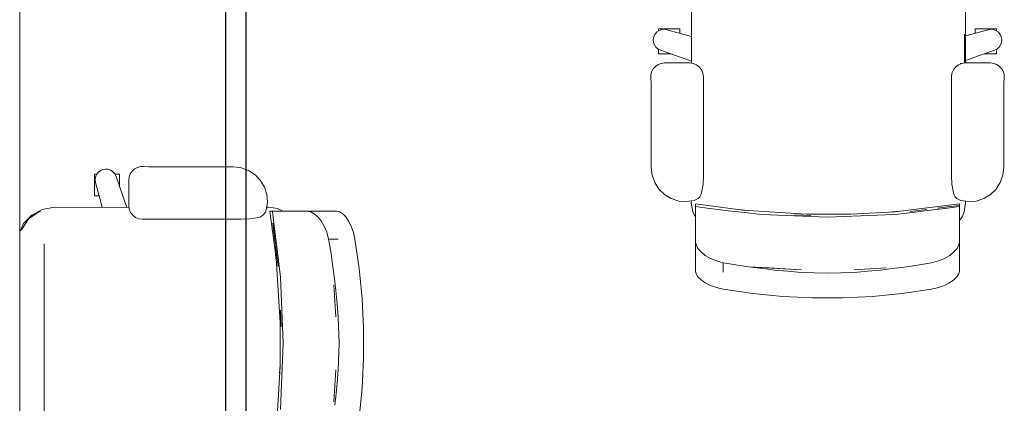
# Model space of a CAD drawing. Header units: millimetres. Extents: x -261 to 187, y -214 to 106.
# Tile 151 of 256: x -221.289 to -219.481, y -146.391 to -145.686. Entities that reach past the tile are written whole.
import ezdxf

# ---------------------------------------------------------------- set-up
doc = ezdxf.new("R2010")
doc.units = ezdxf.units.MM
doc.header["$LTSCALE"] = 0.005
doc.header["$MEASUREMENT"] = 0
for name, color, linetype, lineweight in [('AP-Condutos Ar condicionado', 4, 'Continuous', 25), ('IFC-Elemento de mobília-Contorno', 9, 'Continuous', 5), ('IFC-Laje-Contorno', 9, 'Continuous', 5)]:
    doc.layers.add(name, color=color, linetype=linetype, lineweight=lineweight)

msp = doc.modelspace()

# ---------------------------------------------------------------- linework, layer by layer
at = {"layer": 'AP-Condutos Ar condicionado'}
for p, q in [((-220.9102, -147.041), (-220.9102, -143.4136)), ((-220.8726, -147.041), (-220.8726, -143.4136))]:
    msp.add_line(p, q, dxfattribs=at)
at = {"layer": 'IFC-Elemento de mobília-Contorno', "lineweight": 5}
for p, q in [((-220.0556, -145.6289), (-220.0551, -145.7661)), ((-219.5524, -145.7656), (-219.552, -145.6289)), ((-220.1193, -145.7093), (-220.1152, -145.7064)), ((-220.116, -145.7039), (-220.116, -145.7031)), ((-220.116, -145.7031), (-220.0764, -145.7031)), ((-220.116, -145.7062), (-220.116, -145.7039)), ((-220.116, -145.7069), (-220.116, -145.7062)), ((-220.1152, -145.7064), (-220.1106, -145.7045)), ((-220.1106, -145.7045), (-220.1055, -145.7039)), ((-220.1055, -145.7039), (-220.1006, -145.7046)), ((-220.1006, -145.7046), (-220.0553, -145.7168)), ((-220.0764, -145.7039), (-220.0764, -145.7031)), ((-220.0764, -145.7062), (-220.0764, -145.7039)), ((-220.0764, -145.7098), (-220.0764, -145.7062)), ((-219.5523, -145.7159), (-219.5106, -145.7046)), ((-219.5347, -145.7031), (-219.4951, -145.7031)), ((-219.5347, -145.7039), (-219.5347, -145.7031)), ((-219.5347, -145.7062), (-219.5347, -145.7039)), ((-219.5347, -145.7098), (-219.5347, -145.7062)), ((-219.5106, -145.7046), (-219.5056, -145.7039)), ((-219.5056, -145.7039), (-219.5006, -145.7045)), ((-219.5006, -145.7045), (-219.4959, -145.7064)), ((-219.4959, -145.7064), (-219.4918, -145.7093)), ((-219.4951, -145.7039), (-219.4951, -145.7031)), ((-219.4951, -145.7062), (-219.4951, -145.7039)), ((-219.4951, -145.7069), (-219.4951, -145.7062)), ((-220.1254, -145.7228), (-220.1246, -145.7178)), ((-220.1254, -145.7228), (-220.125, -145.7278)), ((-220.1246, -145.7178), (-220.1225, -145.7133)), ((-220.1225, -145.7133), (-220.1193, -145.7093)), ((-220.0764, -145.7111), (-220.0764, -145.7098)), ((-219.5538, -145.7658), (-219.5538, -145.713)), ((-219.5347, -145.7111), (-219.5347, -145.7098)), ((-219.4918, -145.7093), (-219.4886, -145.7133)), ((-219.4886, -145.7133), (-219.4866, -145.7178)), ((-219.4866, -145.7178), (-219.4857, -145.7228)), ((-219.4861, -145.7278), (-219.4857, -145.7228)), ((-220.125, -145.7278), (-220.1233, -145.7326)), ((-220.1233, -145.7326), (-220.1205, -145.7368)), ((-220.1205, -145.7368), (-220.1167, -145.7401)), ((-220.1167, -145.7401), (-220.1122, -145.7423)), ((-220.116, -145.7422), (-220.116, -145.7404)), ((-220.116, -145.7459), (-220.116, -145.7422)), ((-220.1122, -145.7423), (-220.0551, -145.7621)), ((-219.5524, -145.7609), (-219.499, -145.7423)), ((-219.499, -145.7423), (-219.4944, -145.7401)), ((-219.4951, -145.7422), (-219.4951, -145.7404)), ((-219.4951, -145.7459), (-219.4951, -145.7422)), ((-219.4944, -145.7401), (-219.4906, -145.7368)), ((-219.4906, -145.7368), (-219.4878, -145.7326)), ((-219.4878, -145.7326), (-219.4861, -145.7278)), ((-220.116, -145.7481), (-220.116, -145.7459)), ((-220.116, -145.7489), (-220.116, -145.7481)), ((-220.116, -145.7489), (-220.0931, -145.7489)), ((-219.518, -145.7489), (-219.4951, -145.7489)), ((-219.4951, -145.7481), (-219.4951, -145.7459)), ((-219.4951, -145.7489), (-219.4951, -145.7481)), ((-220.1286, -145.7817), (-220.1257, -145.7764)), ((-220.1257, -145.7764), (-220.1216, -145.7719)), ((-220.1216, -145.7719), (-220.1166, -145.7685)), ((-220.1166, -145.7685), (-220.1109, -145.7664)), ((-220.1109, -145.7664), (-220.1049, -145.7656)), ((-220.1049, -145.7656), (-220.0587, -145.7656)), ((-220.0587, -145.7656), (-220.0521, -145.7665)), ((-220.0521, -145.7665), (-220.046, -145.7691)), ((-220.046, -145.7691), (-220.0407, -145.7731)), ((-220.0407, -145.7731), (-220.0367, -145.7783)), ((-220.0367, -145.7783), (-220.0342, -145.7845)), ((-219.577, -145.7845), (-219.5744, -145.7783)), ((-219.5744, -145.7783), (-219.5704, -145.7731)), ((-219.5704, -145.7731), (-219.5651, -145.7691)), ((-219.5651, -145.7691), (-219.559, -145.7665)), ((-219.5616, -145.7676), (-219.5616, -145.7659)), ((-219.559, -145.7665), (-219.5524, -145.7656)), ((-219.5524, -145.7656), (-219.5062, -145.7656)), ((-219.5062, -145.7656), (-219.5002, -145.7664)), ((-219.5002, -145.7664), (-219.4945, -145.7685)), ((-219.4945, -145.7685), (-219.4895, -145.7719)), ((-219.4895, -145.7719), (-219.4855, -145.7764)), ((-219.4855, -145.7764), (-219.4826, -145.7817)), ((-220.1302, -145.7936), (-220.1301, -145.7876)), ((-220.1302, -145.7936), (-220.1295, -145.8024)), ((-220.1301, -145.7876), (-220.1286, -145.7817)), ((-220.0342, -145.7845), (-220.0333, -145.791)), ((-220.0333, -145.9721), (-220.0333, -145.791)), ((-219.5778, -145.791), (-219.577, -145.7845)), ((-219.5778, -145.9721), (-219.5778, -145.791)), ((-219.4826, -145.7817), (-219.481, -145.7876)), ((-219.4816, -145.8024), (-219.4809, -145.7936)), ((-219.481, -145.7876), (-219.4809, -145.7936)), ((-220.1295, -145.8024), (-220.1293, -145.8112)), ((-220.1293, -145.9578), (-220.1293, -145.8112)), ((-219.4818, -145.8112), (-219.4816, -145.8024)), ((-219.4818, -145.9578), (-219.4818, -145.8112)), ((-221.0778, -145.9604), (-221.0725, -145.9575)), ((-221.0725, -145.9575), (-221.0666, -145.956)), ((-221.0666, -145.956), (-221.0606, -145.9558)), ((-221.0606, -145.9558), (-221.0518, -145.9565)), ((-221.0518, -145.9565), (-221.0429, -145.9567)), ((-221.0429, -145.9567), (-220.8964, -145.9567)), ((-220.8964, -145.9567), (-220.8821, -145.9584)), ((-220.8821, -145.9584), (-220.8686, -145.9632)), ((-220.1293, -145.9578), (-220.1277, -145.972)), ((-219.4835, -145.972), (-219.4818, -145.9578)), ((-221.1511, -145.97), (-221.1503, -145.97)), ((-221.1511, -146.0096), (-221.1511, -145.97)), ((-221.1503, -145.97), (-221.148, -145.97)), ((-221.1503, -145.9805), (-221.1496, -145.9755)), ((-221.1496, -145.9755), (-221.1478, -145.9708)), ((-221.148, -145.97), (-221.1472, -145.97)), ((-221.1478, -145.9708), (-221.1448, -145.9667)), ((-221.1448, -145.9667), (-221.1409, -145.9636)), ((-221.1409, -145.9636), (-221.1363, -145.9615)), ((-221.1363, -145.9615), (-221.1313, -145.9606)), ((-221.1313, -145.9606), (-221.1263, -145.961)), ((-221.1263, -145.961), (-221.1216, -145.9627)), ((-221.1216, -145.9627), (-221.1174, -145.9656)), ((-221.1174, -145.9656), (-221.1141, -145.9693)), ((-221.1141, -145.9693), (-221.1118, -145.9739)), ((-221.1138, -145.97), (-221.1119, -145.97)), ((-221.1119, -145.97), (-221.1083, -145.97)), ((-221.1118, -145.9739), (-221.092, -146.0309)), ((-221.1083, -145.97), (-221.106, -145.97)), ((-221.106, -145.97), (-221.1052, -145.97)), ((-221.1052, -145.9929), (-221.1052, -145.97)), ((-221.0885, -145.9811), (-221.0878, -145.9751)), ((-221.0878, -145.9751), (-221.0857, -145.9694)), ((-221.0857, -145.9694), (-221.0823, -145.9644)), ((-221.0823, -145.9644), (-221.0778, -145.9604)), ((-220.8686, -145.9632), (-220.8566, -145.971)), ((-220.8566, -145.971), (-220.8466, -145.9813)), ((-220.1277, -145.972), (-220.1228, -145.9855)), ((-220.0341, -145.9881), (-220.0333, -145.9721)), ((-219.5778, -145.9721), (-219.577, -145.9881)), ((-219.4883, -145.9855), (-219.4835, -145.972)), ((-221.1503, -145.9805), (-221.1496, -145.9855)), ((-221.1496, -145.9855), (-221.1373, -146.0308)), ((-221.0885, -146.0274), (-221.0885, -145.9811)), ((-220.8466, -145.9813), (-220.8393, -145.9936)), ((-220.8393, -145.9936), (-220.8349, -146.0072)), ((-220.1228, -145.9855), (-220.1151, -145.9975)), ((-220.0367, -146.0039), (-220.0341, -145.9881)), ((-219.577, -145.9881), (-219.5744, -146.0039)), ((-219.4961, -145.9975), (-219.4883, -145.9855)), ((-221.1511, -146.0096), (-221.1503, -146.0096)), ((-221.1503, -146.0096), (-221.148, -146.0096)), ((-221.148, -146.0096), (-221.1444, -146.0096)), ((-221.1444, -146.0096), (-221.143, -146.0096)), ((-220.8349, -146.0072), (-220.8338, -146.0215)), ((-220.1151, -145.9975), (-220.1048, -146.0075)), ((-220.1048, -146.0075), (-220.0925, -146.0149)), ((-220.043, -146.0144), (-220.0402, -146.0114)), ((-220.0402, -146.0114), (-220.038, -146.0079)), ((-220.038, -146.0079), (-220.0367, -146.0039)), ((-219.5744, -146.0039), (-219.5731, -146.0079)), ((-219.5731, -146.0079), (-219.571, -146.0114)), ((-219.571, -146.0114), (-219.5681, -146.0144)), ((-219.5187, -146.0149), (-219.5064, -146.0075)), ((-219.5064, -146.0075), (-219.4961, -145.9975)), ((-221.2472, -146.0348), (-221.2252, -146.0305)), ((-221.2252, -146.0305), (-221.088, -146.0309)), ((-221.0885, -146.0274), (-221.0876, -146.0339)), ((-220.8359, -146.0357), (-220.8338, -146.0215)), ((-220.8351, -146.0305), (-220.8315, -146.0305)), ((-220.8315, -146.0305), (-220.8152, -146.0331)), ((-220.0925, -146.0149), (-220.0788, -146.0192)), ((-220.0788, -146.0192), (-220.0645, -146.0204)), ((-220.0645, -146.0204), (-220.0504, -146.0182)), ((-220.0556, -146.0226), (-220.0555, -146.019)), ((-220.0556, -146.0226), (-220.053, -146.039)), ((-220.0504, -146.0182), (-220.0465, -146.0167)), ((-220.0481, -146.0245), (-219.9612, -146.0361)), ((-220.0481, -146.0252), (-220.0481, -146.0245)), ((-220.0481, -146.0276), (-220.0481, -146.0252)), ((-220.0481, -146.0293), (-220.0481, -146.0276)), ((-220.0481, -146.0295), (-220.0481, -146.0293)), ((-220.0481, -146.0295), (-220.0262, -146.0324)), ((-220.0481, -146.0298), (-220.0481, -146.0295)), ((-220.0481, -146.0303), (-220.0481, -146.0298)), ((-220.0481, -146.0338), (-220.0481, -146.0303)), ((-220.0465, -146.0167), (-220.043, -146.0144)), ((-219.6811, -146.039), (-219.563, -146.0245)), ((-219.6042, -146.0325), (-219.563, -146.0276)), ((-219.6042, -146.0325), (-219.585, -146.0302)), ((-219.585, -146.0302), (-219.563, -146.0276)), ((-219.585, -146.0324), (-219.563, -146.0295)), ((-219.5681, -146.0144), (-219.5646, -146.0167)), ((-219.5646, -146.0167), (-219.5608, -146.0182)), ((-219.563, -146.0252), (-219.563, -146.0245)), ((-219.563, -146.0276), (-219.563, -146.0252)), ((-219.563, -146.0293), (-219.563, -146.0276)), ((-219.563, -146.0295), (-219.563, -146.0293)), ((-219.563, -146.0298), (-219.563, -146.0295)), ((-219.563, -146.0303), (-219.563, -146.0298)), ((-219.563, -146.0338), (-219.563, -146.0303)), ((-219.5608, -146.0182), (-219.5466, -146.0204)), ((-219.5546, -146.039), (-219.552, -146.0226)), ((-219.552, -146.0196), (-219.552, -146.0226)), ((-219.5466, -146.0204), (-219.5323, -146.0192)), ((-219.5323, -146.0192), (-219.5187, -146.0149)), ((-221.2815, -146.0605), (-221.2667, -146.0451)), ((-221.2718, -146.0516), (-221.2504, -146.0373)), ((-221.2667, -146.0451), (-221.2472, -146.0348)), ((-221.0876, -146.0339), (-221.0851, -146.0401)), ((-221.0851, -146.0401), (-221.0811, -146.0453)), ((-221.0811, -146.0453), (-221.0758, -146.0494)), ((-221.0758, -146.0494), (-221.0697, -146.0519)), ((-220.866, -146.0519), (-220.8502, -146.0493)), ((-220.8502, -146.0493), (-220.8463, -146.048)), ((-220.8463, -146.048), (-220.8427, -146.0459)), ((-220.8427, -146.0459), (-220.8397, -146.043)), ((-220.8397, -146.043), (-220.8374, -146.0396)), ((-220.8374, -146.0396), (-220.8359, -146.0357)), ((-220.8296, -146.0379), (-220.8289, -146.0379)), ((-220.8296, -146.0379), (-220.8181, -146.1248)), ((-220.8289, -146.0379), (-220.8266, -146.0379)), ((-220.8266, -146.0379), (-220.8249, -146.0379)), ((-220.8249, -146.0379), (-220.8247, -146.0379)), ((-220.8247, -146.0379), (-220.8244, -146.0379)), ((-220.8247, -146.0379), (-220.8218, -146.0599)), ((-220.8244, -146.0379), (-220.8239, -146.0379)), ((-220.8239, -146.0379), (-220.8204, -146.0379)), ((-220.8204, -146.0379), (-220.814, -146.0379)), ((-220.8152, -146.0331), (-220.8049, -146.0379)), ((-220.814, -146.0379), (-220.8048, -146.0379)), ((-220.8048, -146.0379), (-220.7927, -146.0379)), ((-220.7927, -146.0379), (-220.7778, -146.0379)), ((-220.7778, -146.0379), (-220.7603, -146.0379)), ((-220.7603, -146.0379), (-220.7542, -146.0391)), ((-220.7603, -146.0379), (-220.7063, -146.0379)), ((-220.7542, -146.0391), (-220.7478, -146.0426)), ((-220.7478, -146.0426), (-220.7414, -146.0483)), ((-220.7414, -146.0483), (-220.7352, -146.0559)), ((-220.7063, -146.0379), (-220.7011, -146.0391)), ((-220.7011, -146.0391), (-220.6957, -146.0427)), ((-220.6957, -146.0427), (-220.6901, -146.0484)), ((-220.6901, -146.0484), (-220.6848, -146.0562)), ((-220.053, -146.039), (-220.0481, -146.0493)), ((-220.0481, -146.0401), (-220.0481, -146.0338)), ((-220.0481, -146.0494), (-220.0481, -146.0401)), ((-220.0481, -146.0615), (-220.0481, -146.0494)), ((-220.0262, -146.0324), (-220.0069, -146.0347)), ((-220.0069, -146.0347), (-219.9877, -146.037)), ((-219.9877, -146.037), (-219.9575, -146.0406)), ((-219.9685, -146.0351), (-219.9527, -146.0366)), ((-219.9612, -146.0361), (-219.8444, -146.0436)), ((-219.9575, -146.0406), (-219.9272, -146.0442)), ((-219.9272, -146.0442), (-219.8968, -146.0454)), ((-219.8968, -146.0454), (-219.8664, -146.0467)), ((-219.8664, -146.0445), (-219.836, -146.0457)), ((-219.8664, -146.0467), (-219.836, -146.0479)), ((-219.8444, -146.0436), (-219.7627, -146.0435)), ((-219.836, -146.0479), (-219.8056, -146.0491)), ((-219.8056, -146.0491), (-219.7751, -146.0479)), ((-219.7751, -146.0479), (-219.7447, -146.0467)), ((-219.7656, -146.0435), (-219.7503, -146.0428)), ((-219.7627, -146.0435), (-219.6811, -146.039)), ((-219.7447, -146.0467), (-219.7143, -146.0454)), ((-219.7143, -146.0454), (-219.6839, -146.0442)), ((-219.6929, -146.0396), (-219.6737, -146.0381)), ((-219.6883, -146.0444), (-219.6647, -146.0419)), ((-219.6647, -146.0419), (-219.6454, -146.0396)), ((-219.6537, -146.0384), (-219.6234, -146.0348)), ((-219.6454, -146.0396), (-219.6262, -146.0373)), ((-219.6262, -146.0373), (-219.585, -146.0324)), ((-219.6262, -146.0373), (-219.6069, -146.035)), ((-219.6069, -146.035), (-219.585, -146.0324)), ((-219.563, -146.0401), (-219.563, -146.0338)), ((-219.563, -146.0494), (-219.563, -146.0401)), ((-219.563, -146.0549), (-219.5585, -146.0485)), ((-219.563, -146.0615), (-219.563, -146.0494)), ((-219.5585, -146.0485), (-219.5546, -146.039)), ((-221.2885, -146.0761), (-221.2815, -146.0605)), ((-221.286, -146.0729), (-221.2799, -146.0637)), ((-221.2799, -146.0637), (-221.2718, -146.0516)), ((-221.0697, -146.0519), (-221.0631, -146.0528)), ((-221.0631, -146.0528), (-220.882, -146.0528)), ((-220.882, -146.0528), (-220.866, -146.0519)), ((-220.8239, -146.0599), (-220.8213, -146.0818)), ((-220.8239, -146.0599), (-220.8192, -146.0992)), ((-220.8218, -146.0599), (-220.8195, -146.0791)), ((-220.7352, -146.0559), (-220.7295, -146.0654)), ((-220.7295, -146.0654), (-220.7249, -146.0767)), ((-220.6848, -146.0562), (-220.6799, -146.0657)), ((-220.6799, -146.0657), (-220.6759, -146.0769)), ((-220.0481, -146.0763), (-220.0481, -146.0615)), ((-219.563, -146.0763), (-219.563, -146.0615)), ((-221.2887, -146.0771), (-221.2885, -146.0761)), ((-220.8213, -146.0818), (-220.8192, -146.0992)), ((-220.8195, -146.0791), (-220.8171, -146.0983)), ((-220.7249, -146.0767), (-220.7216, -146.0892)), ((-220.6759, -146.0769), (-220.6731, -146.0892)), ((-220.0481, -146.0939), (-220.0481, -146.0763)), ((-219.563, -146.0939), (-219.563, -146.0763)), ((-221.2436, -146.4664), (-221.2436, -146.0981)), ((-220.819, -146.1011), (-220.8144, -146.1396)), ((-220.819, -146.1011), (-220.8167, -146.1203)), ((-220.8171, -146.0983), (-220.8135, -146.1286)), ((-220.7216, -146.0892), (-220.7177, -146.1121)), ((-220.7216, -146.0892), (-220.7039, -146.0892)), ((-220.6731, -146.0892), (-220.6652, -146.1434)), ((-220.0481, -146.0939), (-220.0469, -146.1)), ((-220.0481, -146.1479), (-220.0481, -146.0939)), ((-220.0469, -146.1), (-220.0434, -146.1064)), ((-219.5677, -146.1064), (-219.5642, -146.1)), ((-219.5642, -146.1), (-219.563, -146.0939)), ((-219.563, -146.1479), (-219.563, -146.0939)), ((-220.819, -146.1176), (-220.8175, -146.1333)), ((-220.8167, -146.1203), (-220.8144, -146.1396)), ((-220.7177, -146.1121), (-220.7142, -146.1352)), ((-220.0434, -146.1064), (-220.0378, -146.1128)), ((-220.0378, -146.1128), (-220.0301, -146.119)), ((-220.0301, -146.119), (-220.0206, -146.1246)), ((-219.5905, -146.1246), (-219.581, -146.119)), ((-219.581, -146.119), (-219.5733, -146.1128)), ((-219.5733, -146.1128), (-219.5677, -146.1064)), ((-220.8181, -146.1248), (-220.8105, -146.2416)), ((-220.8135, -146.1286), (-220.8099, -146.1588)), ((-220.7142, -146.1352), (-220.7102, -146.1672)), ((-220.0206, -146.1246), (-220.0094, -146.1293)), ((-220.0094, -146.1293), (-219.9969, -146.1325)), ((-219.9969, -146.1325), (-219.9739, -146.1365)), ((-219.9969, -146.1502), (-219.9969, -146.1325)), ((-219.9739, -146.1365), (-219.9509, -146.1399)), ((-219.9509, -146.1399), (-219.9128, -146.1422)), ((-219.9509, -146.1399), (-219.9189, -146.144)), ((-219.9509, -146.1399), (-219.8539, -146.1457)), ((-219.6917, -146.1439), (-219.6597, -146.1399)), ((-219.6597, -146.1399), (-219.6369, -146.1365)), ((-219.6369, -146.1365), (-219.6143, -146.1325)), ((-219.6143, -146.1325), (-219.6018, -146.1293)), ((-219.6018, -146.1293), (-219.5905, -146.1246)), ((-220.6652, -146.1434), (-220.6599, -146.198)), ((-220.0481, -146.1479), (-220.0469, -146.153)), ((-220.0469, -146.153), (-220.0434, -146.1585)), ((-220.0434, -146.1585), (-220.0376, -146.164)), ((-219.9189, -146.144), (-219.9026, -146.146)), ((-219.9128, -146.1422), (-219.8833, -146.144)), ((-219.9026, -146.146), (-219.8783, -146.1482)), ((-219.8833, -146.144), (-219.8539, -146.1457)), ((-219.8783, -146.1482), (-219.854, -146.1504)), ((-219.854, -146.1504), (-219.8053, -146.152)), ((-219.8053, -146.152), (-219.7565, -146.1504)), ((-219.7567, -146.1457), (-219.6977, -146.1422)), ((-219.7565, -146.1504), (-219.7322, -146.1482)), ((-219.7322, -146.1482), (-219.708, -146.146)), ((-219.708, -146.146), (-219.6917, -146.1439)), ((-219.5735, -146.164), (-219.5678, -146.1585)), ((-219.5678, -146.1585), (-219.5642, -146.153)), ((-219.5642, -146.153), (-219.563, -146.1479)), ((-220.8099, -146.1588), (-220.8087, -146.1892)), ((-220.7119, -146.1732), (-220.7102, -146.2027)), ((-220.7119, -146.1732), (-220.7084, -146.2322)), ((-220.7102, -146.1672), (-220.7081, -146.1835)), ((-220.0376, -146.164), (-220.0299, -146.1694)), ((-220.0299, -146.1694), (-220.0203, -146.1742)), ((-220.0203, -146.1742), (-220.0092, -146.1783)), ((-219.602, -146.1783), (-219.5908, -146.1742)), ((-219.5908, -146.1742), (-219.5813, -146.1694)), ((-219.5813, -146.1694), (-219.5735, -146.164)), ((-220.8087, -146.1892), (-220.8075, -146.2196)), ((-220.7081, -146.1835), (-220.7059, -146.2078)), ((-220.0092, -146.1783), (-219.9969, -146.1811)), ((-219.9969, -146.1811), (-219.9426, -146.189)), ((-219.9426, -146.189), (-219.888, -146.1943)), ((-219.888, -146.1943), (-219.8331, -146.1969)), ((-219.7781, -146.1969), (-219.7232, -146.1943)), ((-219.7232, -146.1943), (-219.6685, -146.189)), ((-219.6685, -146.189), (-219.6143, -146.1811)), ((-219.6143, -146.1811), (-219.602, -146.1783)), ((-220.7102, -146.2027), (-220.7084, -146.2322)), ((-220.7059, -146.2078), (-220.7038, -146.232)), ((-220.6599, -146.198), (-220.6572, -146.253)), ((-219.8331, -146.1969), (-219.7781, -146.1969)), ((-220.8097, -146.2196), (-220.8085, -146.2501)), ((-220.8075, -146.2196), (-220.8063, -146.2501)), ((-220.8107, -146.3234), (-220.8105, -146.2416)), ((-220.7038, -146.232), (-220.7022, -146.2808)), ((-220.8063, -146.2501), (-220.8051, -146.2805)), ((-220.6572, -146.253), (-220.6572, -146.308)), ((-220.8063, -146.3109), (-220.8051, -146.2805)), ((-220.7038, -146.3295), (-220.7022, -146.2808)), ((-220.8114, -146.3357), (-220.8107, -146.3204)), ((-220.8075, -146.3413), (-220.8063, -146.3109)), ((-220.6599, -146.3629), (-220.6572, -146.308)), ((-220.8152, -146.4049), (-220.8107, -146.3234)), ((-220.712, -146.3883), (-220.7085, -146.3294)), ((-220.7102, -146.3589), (-220.7085, -146.3294)), ((-220.706, -146.3538), (-220.7038, -146.3295)), ((-220.8087, -146.3717), (-220.8075, -146.3413)), ((-220.7081, -146.3781), (-220.706, -146.3538)), ((-220.8099, -146.4021), (-220.8087, -146.3717)), ((-220.712, -146.3883), (-220.7102, -146.3589)), ((-220.6652, -146.4175), (-220.6599, -146.3629)), ((-220.7102, -146.3944), (-220.7081, -146.3781))]:
    msp.add_line(p, q, dxfattribs=at)
at = {"layer": 'IFC-Laje-Contorno', "lineweight": 5}
msp.add_line((-221.2887, -148.0154), (-221.2887, -144.9506), dxfattribs=at)

doc.saveas('drawing.dxf')
